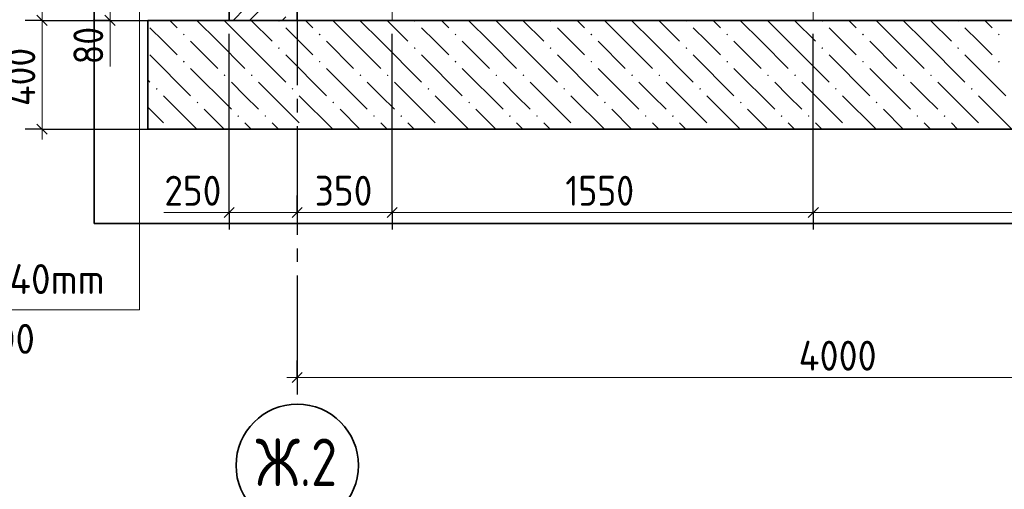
# Model space of a CAD drawing. Header units: millimetres. Extents: x 0 to 50400, y 0 to 35640.
# Tile 6 of 15: x 4653 to 13351, y 18624 to 22769. Entities that reach past the tile are written whole.
import ezdxf

# ---------------------------------------------------------------- set-up
doc = ezdxf.new("R2010")
doc.units = ezdxf.units.MM
doc.linetypes.add('______2', pattern=[324, 240, -84])
doc.linetypes.add('______5', pattern=[1320, 960, -120, 120, -120])
for name, color, linetype, lineweight in [('Standard', 7, 'Continuous', 25), ('ЖБ Плита Фундамента верхний уровень', 7, 'Continuous', 35), ('ЖБ Стена верхний уровень', 7, 'Continuous', 35), ('Позиционная метка линия выноска', 7, 'Continuous', 13), ('Размерная линия_ общее', 7, 'Continuous', 13)]:
    doc.layers.add(name, color=color, linetype=linetype, lineweight=lineweight)
doc.layers.add('Оси', color=7, linetype='______5', true_color=0x656565)
doc.layers.add('Стена Хомут', color=7, linetype='______2', true_color=0xa0a0a0)
doc.layers.add('Размерная выноска', color=7, linetype='Continuous')
doc.styles.add('ISOCPEUR', font='txt')

msp = doc.modelspace()

# ---------------------------------------------------------------- hatches: boundary and pattern name
at = {"layer": 'ЖБ Плита Фундамента верхний уровень', "linetype": 'Continuous', "lineweight": 18, "transparency": 33554687}
for points in [[(6935.2, 22758.8), (6939.7, 22763.4), (6946.2, 22763.4), (6950.8, 22758.8), (6943, 22751)], [(8135.2, 22758.8), (8139.7, 22763.4), (8146.2, 22763.4), (8150.8, 22758.8), (8143, 22751)], [(9335.2, 22758.8), (9339.7, 22763.4), (9346.2, 22763.4), (9350.8, 22758.8), (9343, 22751)], [(10535.2, 22758.8), (10539.7, 22763.4), (10546.2, 22763.4), (10550.8, 22758.8), (10543, 22751)], [(11735.2, 22758.8), (11739.7, 22763.4), (11746.2, 22763.4), (11750.8, 22758.8), (11743, 22751)], [(12935.2, 22758.8), (12939.7, 22763.4), (12946.2, 22763.4), (12950.8, 22758.8), (12943, 22751)], [(6095.2, 22638.8), (6103, 22646.6), (6110.8, 22638.8), (6103, 22631)], [(7295.2, 22638.8), (7303, 22646.6), (7310.8, 22638.8), (7303, 22631)], [(8495.2, 22638.8), (8503, 22646.6), (8510.8, 22638.8), (8503, 22631)], [(9695.2, 22638.8), (9703, 22646.6), (9710.8, 22638.8), (9703, 22631)], [(10895.2, 22638.8), (10903, 22646.6), (10910.8, 22638.8), (10903, 22631)], [(12095.2, 22638.8), (12103, 22646.6), (12110.8, 22638.8), (12103, 22631)], [(13295.2, 22638.8), (13303, 22646.6), (13310.8, 22638.8), (13303, 22631)], [(6935.2, 22518.8), (6943, 22526.6), (6950.8, 22518.8), (6943, 22511)], [(8135.2, 22518.8), (8143, 22526.6), (8150.8, 22518.8), (8143, 22511)], [(9335.2, 22518.8), (9343, 22526.6), (9350.8, 22518.8), (9343, 22511)], [(10535.2, 22518.8), (10543, 22526.6), (10550.8, 22518.8), (10543, 22511)], [(11735.2, 22518.8), (11743, 22526.6), (11750.8, 22518.8), (11743, 22511)], [(12935.2, 22518.8), (12943, 22526.6), (12950.8, 22518.8), (12943, 22511)], [(6095.2, 22398.8), (6103, 22406.6), (6110.8, 22398.8), (6103, 22391)], [(7295.2, 22398.8), (7303, 22406.6), (7310.8, 22398.8), (7303, 22391)], [(8495.2, 22398.8), (8503, 22406.6), (8510.8, 22398.8), (8503, 22391)], [(9695.2, 22398.8), (9703, 22406.6), (9710.8, 22398.8), (9703, 22391)], [(10895.2, 22398.8), (10903, 22406.6), (10910.8, 22398.8), (10903, 22391)], [(12095.2, 22398.8), (12103, 22406.6), (12110.8, 22398.8), (12103, 22391)], [(13295.2, 22398.8), (13303, 22406.6), (13310.8, 22398.8), (13303, 22391)], [(6455.2, 22278.8), (6463, 22286.6), (6470.8, 22278.8), (6463, 22271)], [(6695.2, 22278.8), (6703, 22286.6), (6710.8, 22278.8), (6703, 22271)], [(7655.2, 22278.8), (7663, 22286.6), (7670.8, 22278.8), (7663, 22271)], [(7895.2, 22278.8), (7903, 22286.6), (7910.8, 22278.8), (7903, 22271)], [(8855.2, 22278.8), (8863, 22286.6), (8870.8, 22278.8), (8863, 22271)], [(9095.2, 22278.8), (9103, 22286.6), (9110.8, 22278.8), (9103, 22271)], [(10055.2, 22278.8), (10063, 22286.6), (10070.8, 22278.8), (10063, 22271)], [(10295.2, 22278.8), (10303, 22286.6), (10310.8, 22278.8), (10303, 22271)], [(11255.2, 22278.8), (11263, 22286.6), (11270.8, 22278.8), (11263, 22271)], [(11495.2, 22278.8), (11503, 22286.6), (11510.8, 22278.8), (11503, 22271)], [(12455.2, 22278.8), (12463, 22286.6), (12470.8, 22278.8), (12463, 22271)], [(12695.2, 22278.8), (12703, 22286.6), (12710.8, 22278.8), (12703, 22271)], [(5855.2, 22158.8), (5863, 22166.6), (5870.8, 22158.8), (5863, 22151)], [(7055.2, 22158.8), (7063, 22166.6), (7070.8, 22158.8), (7063, 22151)], [(8255.2, 22158.8), (8263, 22166.6), (8270.8, 22158.8), (8263, 22151)], [(9455.2, 22158.8), (9463, 22166.6), (9470.8, 22158.8), (9463, 22151)], [(10655.2, 22158.8), (10663, 22166.6), (10670.8, 22158.8), (10663, 22151)], [(11855.2, 22158.8), (11863, 22166.6), (11870.8, 22158.8), (11863, 22151)], [(13055.2, 22158.8), (13063, 22166.6), (13070.8, 22158.8), (13063, 22151)], [(6215.2, 22038.8), (6223, 22046.6), (6230.8, 22038.8), (6223, 22031)], [(7415.2, 22038.8), (7423, 22046.6), (7430.8, 22038.8), (7423, 22031)], [(8615.2, 22038.8), (8623, 22046.6), (8630.8, 22038.8), (8623, 22031)], [(9815.2, 22038.8), (9823, 22046.6), (9830.8, 22038.8), (9823, 22031)], [(11015.2, 22038.8), (11023, 22046.6), (11030.8, 22038.8), (11023, 22031)], [(12215.2, 22038.8), (12223, 22046.6), (12230.8, 22038.8), (12223, 22031)], [(6575.2, 21918.8), (6583, 21926.6), (6590.8, 21918.8), (6583, 21911)], [(6815.2, 21918.8), (6823, 21926.6), (6830.8, 21918.8), (6823, 21911)], [(7775.2, 21918.8), (7783, 21926.6), (7790.8, 21918.8), (7783, 21911)], [(8015.2, 21918.8), (8023, 21926.6), (8030.8, 21918.8), (8023, 21911)], [(8975.2, 21918.8), (8983, 21926.6), (8990.8, 21918.8), (8983, 21911)], [(9215.2, 21918.8), (9223, 21926.6), (9230.8, 21918.8), (9223, 21911)], [(10175.2, 21918.8), (10183, 21926.6), (10190.8, 21918.8), (10183, 21911)], [(10415.2, 21918.8), (10423, 21926.6), (10430.8, 21918.8), (10423, 21911)], [(11375.2, 21918.8), (11383, 21926.6), (11390.8, 21918.8), (11383, 21911)], [(11615.2, 21918.8), (11623, 21926.6), (11630.8, 21918.8), (11623, 21911)], [(12575.2, 21918.8), (12583, 21926.6), (12590.8, 21918.8), (12583, 21911)], [(12815.2, 21918.8), (12823, 21926.6), (12830.8, 21918.8), (12823, 21911)], [(5979.7, 21803.4), (5983, 21806.6), (5986.2, 21803.4)], [(7179.7, 21803.4), (7183, 21806.6), (7186.2, 21803.4)], [(8379.7, 21803.4), (8383, 21806.6), (8386.2, 21803.4)], [(9579.7, 21803.4), (9583, 21806.6), (9586.2, 21803.4)], [(10779.7, 21803.4), (10783, 21806.6), (10786.2, 21803.4)], [(11979.7, 21803.4), (11983, 21806.6), (11986.2, 21803.4)], [(13179.7, 21803.4), (13183, 21806.6), (13186.2, 21803.4)]]:
    msp.add_hatch(color=7, dxfattribs=at).paths.add_polyline_path(points, flags=16)
at = {"layer": 'ЖБ Стена верхний уровень', "linetype": 'Continuous', "lineweight": 18, "transparency": 33554687}
msp.add_hatch(color=7, dxfattribs=at).paths.add_polyline_path([(6821.5, 22763.4), (6823, 22764.8), (6824.4, 22763.4)], flags=16)

# ---------------------------------------------------------------- linework, layer by layer
at = {"layer": 'Standard', "color": 7, "linetype": 'Continuous', "lineweight": 13, "transparency": 33554687}
for p, q in [((5451.2, 22955.4), (5451.2, 22763.4)), ((5451.2, 22763.4), (5451.2, 22673.4)), ((6503.5, 21067.8), (6413.5, 21067.8)), ((6503.5, 21067.8), (7103.5, 21067.8)), ((7103.5, 21067.8), (7943.5, 21067.8)), ((7943.5, 21067.8), (11663.5, 21067.8)), ((11663.5, 21067.8), (16703.5, 21067.8)), ((7103.5, 19611.8), (7013.5, 19611.8)), ((7103.5, 19611.8), (16703.5, 19611.8))]:
    msp.add_line(p, q, dxfattribs=at)
at = {"layer": 'Standard', "color": 7, "linetype": 'Continuous', "lineweight": 25, "transparency": 33554687}
for p, q in [((5406.2, 22808.4), (5496.2, 22718.4)), ((6458.5, 21022.8), (6548.5, 21112.8)), ((7058.5, 21022.8), (7148.5, 21112.8)), ((7898.5, 21022.8), (7988.5, 21112.8)), ((11618.5, 21022.8), (11708.5, 21112.8)), ((7058.5, 19566.8), (7148.5, 19656.8))]:
    msp.add_line(p, q, dxfattribs=at)
at = {"layer": 'Standard', "color": 7, "linetype": 'Continuous', "lineweight": -3, "transparency": 33554687}
for p, q in [((5451.2, 22763.4), (5301.2, 22763.4)), ((5451.2, 22763.4), (5601.2, 22763.4)), ((5451.2, 22763.4), (6229.7, 22763.4)), ((6503.5, 21067.8), (6503.5, 21217.8)), ((7103.5, 21067.8), (7103.5, 21217.8)), ((7943.5, 21067.8), (7943.5, 21217.8)), ((11663.5, 21067.8), (11663.5, 21217.8)), ((6503.5, 21067.8), (6503.5, 20917.8)), ((7103.5, 21067.8), (7103.5, 20917.8)), ((7103.5, 21067.8), (7103.5, 21067.8)), ((7943.5, 21067.8), (7943.5, 20917.8)), ((11663.5, 21067.8), (11663.5, 20917.8)), ((7103.5, 19611.8), (7103.5, 19761.8)), ((7103.5, 19611.8), (7103.5, 19461.8))]:
    msp.add_line(p, q, dxfattribs=at)
at = {"layer": 'Standard', "color": 254, "linetype": 'Continuous', "lineweight": 35, "true_color": 0xc4c4ff, "transparency": 33554687}
msp.add_lwpolyline([(5311.1, 20970.9), (23815.1, 20970.9), (23815.1, 31311), (5311.1, 31311), (5311.1, 20970.9)], dxfattribs=at)
at = {"layer": 'Standard', "color": 7, "linetype": 'Continuous', "lineweight": -3, "transparency": 33554687}
for points in [[(6503.5, 21067.8), (6503.5, 21088.2), (6503.5, 21088.2), (6503.5, 21088.2), (6503.5, 21088.2), (6503.5, 21088.2), (6503.5, 21088.2), (6503.5, 21088.2), (6503.5, 21088.2), (6503.5, 21088.2), (6503.5, 21088.2), (6503.5, 21288.4), (6503.5, 21288.4), (6503.5, 22643.4)], [(7943.5, 21067.8), (7943.5, 21088.2), (7943.5, 21088.2), (7943.5, 21088.2), (7943.5, 21088.2), (7943.5, 21088.2), (7943.5, 21088.2), (7943.5, 21088.2), (7943.5, 21088.2), (7943.5, 21759.1), (7943.5, 21759.1), (7943.5, 22643.4)], [(11663.5, 21067.8), (11663.5, 21088.2), (11663.5, 21088.2), (11663.5, 21088.2), (11663.5, 21088.2), (11663.5, 21088.2), (11663.5, 21088.2), (11663.5, 22643.4)]]:
    msp.add_lwpolyline(points, dxfattribs=at)
at = {"layer": 'ЖБ Плита Фундамента верхний уровень', "color": 7, "linetype": 'Continuous', "lineweight": 35, "transparency": 33554687}
for p, q in [((5783.5, 22763.4), (5783.5, 21803.4)), ((6503.5, 22763.4), (5783.5, 22763.4)), ((7103.5, 22763.4), (6503.5, 22763.4)), ((22223.5, 22763.4), (7103.5, 22763.4)), ((5783.5, 21803.4), (23575.1, 21803.4))]:
    msp.add_line(p, q, dxfattribs=at)
at = {"layer": 'ЖБ Плита Фундамента верхний уровень', "color": 252, "linetype": 'Continuous', "lineweight": 18, "true_color": 0x8f8f8f, "transparency": 33554687}
for p, q in [((5978.4, 22763.4), (6043, 22698.8)), ((6403, 22578.8), (6218.4, 22763.4)), ((6458.4, 22763.4), (6643, 22578.8)), ((6698.4, 22763.4), (6883, 22578.8)), ((7178.4, 22763.4), (7243, 22698.8)), ((7603, 22578.8), (7418.4, 22763.4)), ((7658.4, 22763.4), (7843, 22578.8)), ((7898.4, 22763.4), (8083, 22578.8)), ((8378.4, 22763.4), (8443, 22698.8)), ((8803, 22578.8), (8618.4, 22763.4)), ((8858.4, 22763.4), (9043, 22578.8)), ((9098.4, 22763.4), (9283, 22578.8)), ((9578.4, 22763.4), (9643, 22698.8)), ((10003, 22578.8), (9818.4, 22763.4)), ((10058.4, 22763.4), (10243, 22578.8)), ((10298.4, 22763.4), (10483, 22578.8)), ((10778.4, 22763.4), (10843, 22698.8)), ((11203, 22578.8), (11018.4, 22763.4)), ((11258.4, 22763.4), (11443, 22578.8)), ((11498.4, 22763.4), (11683, 22578.8)), ((11978.4, 22763.4), (12043, 22698.8)), ((12403, 22578.8), (12218.4, 22763.4)), ((12458.4, 22763.4), (12643, 22578.8)), ((12698.4, 22763.4), (12883, 22578.8)), ((13178.4, 22763.4), (13243, 22698.8)), ((5923, 22578.8), (5803, 22698.8)), ((7123, 22578.8), (7003, 22698.8)), ((8323, 22578.8), (8203, 22698.8)), ((9523, 22578.8), (9403, 22698.8)), ((10723, 22578.8), (10603, 22698.8)), ((11923, 22578.8), (11803, 22698.8)), ((13123, 22578.8), (13003, 22698.8)), ((6043, 22458.8), (5923, 22578.8)), ((6163, 22578.8), (6403, 22338.8)), ((6403, 22578.8), (6643, 22338.8)), ((6643, 22578.8), (7003, 22218.8)), ((7243, 22458.8), (7123, 22578.8)), ((7363, 22578.8), (7603, 22338.8)), ((7603, 22578.8), (7843, 22338.8)), ((7843, 22578.8), (8203, 22218.8)), ((8443, 22458.8), (8323, 22578.8)), ((8563, 22578.8), (8803, 22338.8)), ((8803, 22578.8), (9043, 22338.8)), ((9043, 22578.8), (9403, 22218.8)), ((9643, 22458.8), (9523, 22578.8)), ((9763, 22578.8), (10003, 22338.8)), ((10003, 22578.8), (10243, 22338.8)), ((10243, 22578.8), (10603, 22218.8)), ((10843, 22458.8), (10723, 22578.8)), ((10963, 22578.8), (11203, 22338.8)), ((11203, 22578.8), (11443, 22338.8)), ((11443, 22578.8), (11803, 22218.8)), ((12043, 22458.8), (11923, 22578.8)), ((12163, 22578.8), (12403, 22338.8)), ((12403, 22578.8), (12643, 22338.8)), ((12643, 22578.8), (13003, 22218.8)), ((13243, 22458.8), (13123, 22578.8)), ((5803, 22458.8), (6163, 22098.8)), ((7003, 22458.8), (7363, 22098.8)), ((8203, 22458.8), (8563, 22098.8)), ((9403, 22458.8), (9763, 22098.8)), ((10603, 22458.8), (10963, 22098.8)), ((11803, 22458.8), (12163, 22098.8)), ((13003, 22458.8), (13363, 22098.8)), ((6163, 22338.8), (6523, 21978.8)), ((7363, 22338.8), (7723, 21978.8)), ((8563, 22338.8), (8923, 21978.8)), ((9763, 22338.8), (10123, 21978.8)), ((10963, 22338.8), (11323, 21978.8)), ((12163, 22338.8), (12523, 21978.8)), ((5783.5, 22238.3), (5803, 22218.8)), ((6643, 22098.8), (6523, 22218.8)), ((6763, 22218.8), (7123, 21858.8)), ((7843, 22098.8), (7723, 22218.8)), ((7963, 22218.8), (8323, 21858.8)), ((9043, 22098.8), (8923, 22218.8)), ((9163, 22218.8), (9523, 21858.8)), ((10243, 22098.8), (10123, 22218.8)), ((10363, 22218.8), (10723, 21858.8)), ((11443, 22098.8), (11323, 22218.8)), ((11563, 22218.8), (11923, 21858.8)), ((12643, 22098.8), (12523, 22218.8)), ((12763, 22218.8), (13123, 21858.8)), ((5923, 22098.8), (6218.4, 21803.4)), ((6763, 21978.8), (6643, 22098.8)), ((7123, 22098.8), (7418.4, 21803.4)), ((7963, 21978.8), (7843, 22098.8)), ((8323, 22098.8), (8618.4, 21803.4)), ((9163, 21978.8), (9043, 22098.8)), ((9523, 22098.8), (9818.4, 21803.4)), ((10363, 21978.8), (10243, 22098.8)), ((10723, 22098.8), (11018.4, 21803.4)), ((11563, 21978.8), (11443, 22098.8)), ((11923, 22098.8), (12218.4, 21803.4)), ((12763, 21978.8), (12643, 22098.8)), ((13123, 22098.8), (13418.4, 21803.4)), ((5783.5, 21998.3), (5923, 21858.8)), ((6458.4, 21803.4), (6283, 21978.8)), ((7658.4, 21803.4), (7483, 21978.8)), ((8858.4, 21803.4), (8683, 21978.8)), ((10058.4, 21803.4), (9883, 21978.8)), ((11258.4, 21803.4), (11083, 21978.8)), ((12458.4, 21803.4), (12283, 21978.8)), ((6643, 21858.8), (6698.4, 21803.4)), ((6883, 21858.8), (6938.4, 21803.4)), ((7843, 21858.8), (7898.4, 21803.4)), ((8083, 21858.8), (8138.4, 21803.4)), ((9043, 21858.8), (9098.4, 21803.4)), ((9283, 21858.8), (9338.4, 21803.4)), ((10243, 21858.8), (10298.4, 21803.4)), ((10483, 21858.8), (10538.4, 21803.4)), ((11443, 21858.8), (11498.4, 21803.4)), ((11683, 21858.8), (11738.4, 21803.4)), ((12643, 21858.8), (12698.4, 21803.4)), ((12883, 21858.8), (12938.4, 21803.4))]:
    msp.add_line(p, q, dxfattribs=at)
at = {"layer": 'ЖБ Стена верхний уровень', "color": 7, "linetype": 'Continuous', "lineweight": 35, "transparency": 33554687}
for p, q in [((6503.5, 29339.4), (6503.5, 22763.4)), ((7103.5, 22763.4), (7103.5, 29339.4)), ((6503.5, 22763.4), (7103.5, 22763.4))]:
    msp.add_line(p, q, dxfattribs=at)
at = {"layer": 'ЖБ Стена верхний уровень', "color": 7, "linetype": 'Continuous', "lineweight": 18, "transparency": 33554687}
for p, q in [((7943.5, 22763.4), (7943.5, 29339.4)), ((11663.5, 22763.4), (11663.5, 29339.4))]:
    msp.add_line(p, q, dxfattribs=at)
at = {"layer": 'ЖБ Стена верхний уровень', "color": 251, "linetype": 'Continuous', "lineweight": 18, "true_color": 0x494949, "transparency": 33554687}
for p, q in [((6683.5, 22763.4), (6859, 22938.8)), ((6643, 22866.8), (6539.5, 22763.4)), ((6971.5, 22763.4), (7003, 22794.8))]:
    msp.add_line(p, q, dxfattribs=at)
at = {"layer": 'ЖБ Стена верхний уровень', "color": 253, "linetype": '______2', "lineweight": -3, "true_color": 0xababab, "transparency": 33554687}
msp.add_line((4920, 22763.4), (5715.2, 22763.4), dxfattribs=at)
at = {"layer": 'Оси', "color": 8, "linetype": '______5', "lineweight": -3, "transparency": 33554687}
msp.add_line((7103.5, 31071), (7103.5, 19439.6), dxfattribs=at)
at = {"layer": 'Оси', "color": 7, "linetype": 'Continuous', "lineweight": 35, "transparency": 33554687}
msp.add_circle((7104.9, 18835.4), 540.4, dxfattribs=at)
at = {"layer": 'Позиционная метка линия выноска', "color": 7, "linetype": 'Continuous', "lineweight": 13, "transparency": 33554687}
msp.add_lwpolyline([(6898.2, 25331.3), (5710.3, 24143.4), (5710.3, 20207.4), (3173.5, 20207.4)], dxfattribs=at)
at = {"layer": 'Размерная выноска', "color": 251, "linetype": 'Continuous', "lineweight": 13, "true_color": 0x656565, "transparency": 33554687}
msp.add_line((5451.2, 22763.4), (5451.2, 22355.4), dxfattribs=at)
at = {"layer": 'Размерная выноска', "color": 7, "linetype": 'Continuous', "lineweight": 13, "transparency": 33554687}
msp.add_line((6503.5, 21067.8), (5927.5, 21067.8), dxfattribs=at)
at = {"layer": 'Размерная линия_ общее', "color": 7, "linetype": 'Continuous', "lineweight": 13, "transparency": 33554687}
for p, q in [((4850.7, 29339.4), (4850.7, 22763.4)), ((4850.7, 22763.4), (4850.7, 21803.4)), ((4850.7, 21803.4), (4850.7, 21713.4))]:
    msp.add_line(p, q, dxfattribs=at)
at = {"layer": 'Размерная линия_ общее', "color": 7, "linetype": 'Continuous', "lineweight": 25, "transparency": 33554687}
for p, q in [((4805.7, 22808.4), (4895.7, 22718.4)), ((4805.7, 21848.4), (4895.7, 21758.4))]:
    msp.add_line(p, q, dxfattribs=at)
at = {"layer": 'Размерная линия_ общее', "color": 7, "linetype": 'Continuous', "lineweight": -3, "transparency": 33554687}
for p, q in [((4850.7, 22763.4), (4700.7, 22763.4)), ((4850.7, 22763.4), (5000.7, 22763.4)), ((4850.7, 22763.4), (5883.2, 22763.4)), ((4850.7, 21803.4), (4700.7, 21803.4)), ((4850.7, 21803.4), (5000.7, 21803.4)), ((4850.7, 21803.4), (5883.2, 21803.4))]:
    msp.add_line(p, q, dxfattribs=at)

# ---------------------------------------------------------------- texts
at = {"layer": 'Standard', "color": 7, "linetype": 'Continuous', "lineweight": 25, "transparency": 33554687, "insert": (5391.2, 22375.2), "char_height": 264, "width": 484.709, "attachment_point": 7, "rotation": 90, "style": 'ISOCPEUR'}
msp.add_mtext('\\W0.87;80', dxfattribs=at)
at = {"layer": 'Standard', "color": 7, "linetype": 'Continuous', "lineweight": 25, "transparency": 33554687, "char_height": 264, "attachment_point": 7, "style": 'ISOCPEUR'}
for s, insert, width in [('\\W0.91;250', (5930.5, 21127.8), 674.377), ('\\W0.91;350', (7259.5, 21127.8), 674.386), ('\\W0.87;1550', (9473.5, 21127.8), 800.292), ('\\W0.93;4000', (11533.9, 19671.8), 888.455)]:
    msp.add_mtext(s, dxfattribs=dict(at, insert=insert, width=width))
at = {"layer": 'Оси', "color": 7, "linetype": 'Continuous', "lineweight": 35, "transparency": 33554687, "insert": (6737.4, 18652.7), "char_height": 420, "width": 901.623, "attachment_point": 7, "style": 'ISOCPEUR'}
msp.add_mtext('\\W0.80;Ж.2', dxfattribs=at)
at = {"layer": 'Размерная линия_ общее', "color": 7, "linetype": 'Continuous', "lineweight": 25, "transparency": 33554687, "insert": (4790.7, 22006.2), "char_height": 264, "width": 701.326, "attachment_point": 7, "rotation": 90, "style": 'ISOCPEUR'}
msp.add_mtext('\\W0.92;400', dxfattribs=at)
at = {"layer": 'Стена Хомут', "color": 7, "linetype": 'Continuous', "lineweight": 13, "transparency": 33554687, "char_height": 264, "attachment_point": 7, "style": 'ISOCPEUR'}
for s, insert, width in [('\\W0.96;ø8 L=1440mm ', (3334.6, 20348.2), 2448.594), ('\\W0.95;ш.200 ', (3981.4, 19820.2), 1154.547)]:
    msp.add_mtext(s, dxfattribs=dict(at, insert=insert, width=width))

doc.saveas('drawing.dxf')
